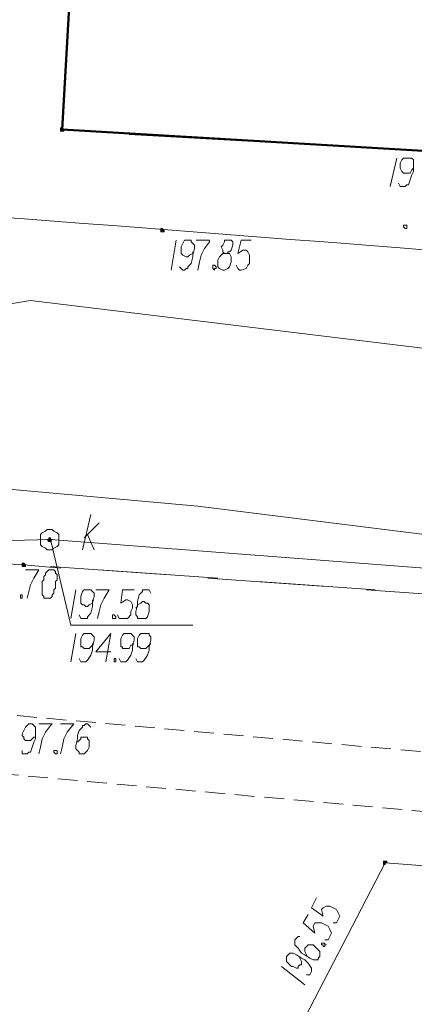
# Model space of a CAD drawing. Header units: metres. Extents: x 7431553 to 7432401, y 5544342 to 5544539.
# Tile 91 of 180: x 7432214 to 7432224, y 5544396 to 5544421. Entities that reach past the tile are written whole.
import ezdxf

# ---------------------------------------------------------------- set-up
doc = ezdxf.new("R2010")
doc.units = ezdxf.units.M
doc.header["$MEASUREMENT"] = 0
doc.linetypes.add('BG-PR90-PB-PZT-PZT01_2026_04_14$0$( Dashed )', pattern=[0.75, 0.5, -0.25])
for name, color, linetype, lineweight in [('BG-PR90-PB-PZT-PZT01_2026_04_14$0$D_obrzeze_5cm', 200, 'Continuous', 13), ('BG-PR90-PB-PZT-PZT01_2026_04_14$0$MAPA DCP', 7, 'Continuous', 0), ('PRIMETECH_XREF', 7, 'Continuous', 5)]:
    doc.layers.add(name, color=color, linetype=linetype, lineweight=lineweight)

# ---------------------------------------------------------------- blocks, each defined once
blk = doc.blocks.new('BG-PR90-PB-PZT-PZT01_2026_04_14$0$Naddrwiną2025_v2klauzulap')
at = {"layer": 'BG-PR90-PB-PZT-PZT01_2026_04_14$0$MAPA DCP', "linetype": 'Continuous', "lineweight": 0, "transparency": 33554559}
for color, points in [(5, [(7431762.675, 5544637.33), (7431762.675, 5544637.33), (7431762.675, 5544637.33), (7431762.675, 5544637.33), (7431762.717, 5544637.33), (7431762.717, 5544637.33), (7431762.717, 5544637.372), (7431762.717, 5544637.372), (7431762.717, 5544637.372), (7431762.675, 5544637.372), (7431762.675, 5544637.415), (7431762.675, 5544637.415), (7431762.675, 5544637.415), (7431762.632, 5544637.415), (7431762.632, 5544637.415), (7431762.632, 5544637.372), (7431762.632, 5544637.372), (7431762.632, 5544637.372), (7431762.632, 5544637.372), (7431762.632, 5544637.33), (7431762.632, 5544637.33), (7431762.632, 5544637.33), (7431762.632, 5544637.33), (7431762.632, 5544637.33), (7431762.632, 5544637.33)]), (256, [(7431746.673, 5544631.7), (7431746.715, 5544631.7), (7431746.715, 5544631.7), (7431746.715, 5544631.7), (7431746.715, 5544631.7), (7431746.715, 5544631.7), (7431746.715, 5544631.742), (7431746.715, 5544631.742), (7431746.715, 5544631.742), (7431746.715, 5544631.742), (7431746.715, 5544631.784), (7431746.715, 5544631.784), (7431746.673, 5544631.784), (7431746.673, 5544631.784), (7431746.673, 5544631.784), (7431746.673, 5544631.742), (7431746.673, 5544631.742), (7431746.63, 5544631.742), (7431746.63, 5544631.742), (7431746.63, 5544631.7)]), (256, [(7431744.133, 5544629.16), (7431744.133, 5544629.16), (7431744.175, 5544629.16), (7431744.175, 5544629.16), (7431744.175, 5544629.16), (7431744.175, 5544629.16), (7431744.175, 5544629.202), (7431744.175, 5544629.202), (7431744.175, 5544629.202), (7431744.175, 5544629.202), (7431744.175, 5544629.244), (7431744.133, 5544629.244), (7431744.133, 5544629.244), (7431744.133, 5544629.244), (7431744.133, 5544629.244), (7431744.09, 5544629.202), (7431744.09, 5544629.202), (7431744.09, 5544629.202), (7431744.09, 5544629.202), (7431744.09, 5544629.16), (7431744.09, 5544629.16), (7431744.09, 5544629.16)]), (256, [(7431755.139, 5544628.186), (7431755.182, 5544628.186), (7431755.182, 5544628.186), (7431755.182, 5544628.186), (7431755.182, 5544628.186), (7431755.182, 5544628.228), (7431755.182, 5544628.228), (7431755.182, 5544628.228), (7431755.182, 5544628.228), (7431755.182, 5544628.271), (7431755.182, 5544628.271), (7431755.182, 5544628.271), (7431755.139, 5544628.271), (7431755.139, 5544628.271), (7431755.139, 5544628.271), (7431755.139, 5544628.271), (7431755.097, 5544628.228), (7431755.097, 5544628.228), (7431755.097, 5544628.228), (7431755.097, 5544628.228), (7431755.097, 5544628.186)])]:
    blk.add_hatch(color=color, dxfattribs=at).paths.add_polyline_path(points)
at = {"layer": 'BG-PR90-PB-PZT-PZT01_2026_04_14$0$MAPA DCP', "linetype": 'Continuous', "lineweight": 0, "true_color": 0x9a3300, "transparency": 33554559}
blk.add_hatch(color=24, dxfattribs=at).paths.add_polyline_path([(7431754.504, 5544628.821), (7431754.504, 5544628.821), (7431754.547, 5544628.863), (7431754.547, 5544628.863), (7431754.547, 5544628.863), (7431754.547, 5544628.863), (7431754.547, 5544628.906), (7431754.547, 5544628.906), (7431754.547, 5544628.906), (7431754.547, 5544628.906), (7431754.547, 5544628.906), (7431754.504, 5544628.948), (7431754.504, 5544628.948), (7431754.504, 5544628.948), (7431754.504, 5544628.906), (7431754.462, 5544628.906), (7431754.462, 5544628.906), (7431754.462, 5544628.906), (7431754.462, 5544628.906), (7431754.462, 5544628.863), (7431754.462, 5544628.863), (7431754.462, 5544628.863), (7431754.504, 5544628.863)])
at = {"layer": 'BG-PR90-PB-PZT-PZT01_2026_04_14$0$MAPA DCP', "color": 1, "linetype": 'Continuous', "lineweight": 18, "transparency": 33554687}
for points in [[(7431746.673, 5544576.624), (7431748.832, 5544587.546), (7431746.63, 5544593.303), (7431750.398, 5544616.629), (7431748.451, 5544628.398), (7431749.721, 5544638.812), (7431750.356, 5544649.861), (7431752.176, 5544675.896)], [(7431752.43, 5544618.915), (7431753.658, 5544632.631), (7431754.589, 5544640.124), (7431754.674, 5544655.279), (7431775.883, 5544653.205)]]:
    blk.add_lwpolyline(points, dxfattribs=at)
at = {"layer": 'BG-PR90-PB-PZT-PZT01_2026_04_14$0$MAPA DCP', "color": 24, "linetype": 'Continuous', "lineweight": 18, "true_color": 0x9a3300, "transparency": 33554687}
for points in [[(7431756.409, 5544653.798), (7431754.504, 5544628.906), (7431754.547, 5544626.916), (7431753.954, 5544622.048), (7431751.922, 5544589.493), (7431751.88, 5544571.121)], [(7431754.504, 5544628.906), (7431756.663, 5544629.414), (7431756.663, 5544632.504)], [(7431754.462, 5544629.752), (7431754.081, 5544630.133)], [(7431754.758, 5544629.71), (7431753.869, 5544629.922)], [(7431754.377, 5544629.837), (7431754.758, 5544630.006)]]:
    blk.add_lwpolyline(points, dxfattribs=at)
at = {"layer": 'BG-PR90-PB-PZT-PZT01_2026_04_14$0$MAPA DCP', "linetype": 'Continuous', "lineweight": 50, "transparency": 33554687}
blk.add_lwpolyline([(7431744.133, 5544629.202), (7431731.433, 5544629.922), (7431732.11, 5544641.521), (7431744.81, 5544640.759)], close=True, dxfattribs=at)
at = {"layer": 'BG-PR90-PB-PZT-PZT01_2026_04_14$0$MAPA DCP', "color": 5, "linetype": 'Continuous', "lineweight": 18, "transparency": 33554687}
blk.add_lwpolyline([(7431762.971, 5544641.055), (7431762.929, 5544640.717), (7431762.675, 5544637.372), (7431768.644, 5544634.282), (7431771.48, 5544628.144), (7431771.776, 5544614.682), (7431771.057, 5544606.511), (7431773.216, 5544606.173)], dxfattribs=at)
at = {"layer": 'BG-PR90-PB-PZT-PZT01_2026_04_14$0$MAPA DCP', "linetype": 'Continuous', "lineweight": 18, "transparency": 33554687}
for points in [[(7431755.986, 5544639.87), (7431755.774, 5544636.907)], [(7431744.641, 5544637.88), (7431744.471, 5544634.917)], [(7431746.63, 5544637.923), (7431746.546, 5544637.923), (7431746.546, 5544637.838), (7431746.588, 5544637.838)], [(7431746.588, 5544637.838), (7431746.63, 5544637.88), (7431746.63, 5544637.923)], [(7431755.563, 5544634.155), (7431755.774, 5544637.118)], [(7431755.69, 5544635.891), (7431755.478, 5544632.885)], [(7431744.429, 5544633.901), (7431744.26, 5544630.895)], [(7431755.266, 5544630.133), (7431755.478, 5544633.139)], [(7431755.393, 5544631.911), (7431755.182, 5544628.906)], [(7431744.175, 5544629.922), (7431744.133, 5544629.202)], [(7431744.133, 5544629.202), (7431741.127, 5544629.371)], [(7431755.012, 5544626.154), (7431755.139, 5544628.228), (7431755.224, 5544629.16)]]:
    blk.add_lwpolyline(points, dxfattribs=at)
at = {"layer": 'BG-PR90-PB-PZT-PZT01_2026_04_14$0$MAPA DCP', "linetype": 'Continuous', "lineweight": 9, "transparency": 33554687}
for points in [[(7431745.487, 5544637.711), (7431745.572, 5544637.753), (7431745.572, 5544637.88), (7431745.53, 5544637.923), (7431745.53, 5544637.965), (7431745.403, 5544638.007), (7431745.276, 5544638.05), (7431745.191, 5544638.092), (7431745.022, 5544638.092), (7431744.937, 5544638.092), (7431744.895, 5544638.092), (7431744.852, 5544638.05), (7431744.852, 5544638.007), (7431744.852, 5544637.965), (7431744.852, 5544637.923), (7431744.852, 5544637.88), (7431744.852, 5544637.838), (7431744.895, 5544637.796), (7431744.979, 5544637.753), (7431745.064, 5544637.753), (7431745.106, 5544637.753), (7431745.191, 5544637.796), (7431745.233, 5544637.838), (7431745.233, 5544637.88), (7431745.233, 5544637.923), (7431745.233, 5544637.965), (7431745.233, 5544638.007), (7431745.149, 5544638.05), (7431745.106, 5544638.092)], [(7431744.852, 5544637.669), (7431745.572, 5544637.499)], [(7431746.927, 5544633.986), (7431746.927, 5544633.732), (7431747.265, 5544633.647), (7431747.181, 5544633.774), (7431747.181, 5544633.859), (7431747.223, 5544633.901), (7431747.308, 5544633.943), (7431747.392, 5544633.943), (7431747.519, 5544633.943), (7431747.562, 5544633.901), (7431747.646, 5544633.859), (7431747.689, 5544633.732), (7431747.689, 5544633.689), (7431747.646, 5544633.647), (7431747.562, 5544633.605)], [(7431747.265, 5544633.308), (7431747.265, 5544633.393), (7431747.223, 5544633.393), (7431747.223, 5544633.435), (7431747.181, 5544633.478), (7431747.054, 5544633.52), (7431746.969, 5544633.52), (7431746.927, 5544633.478), (7431746.927, 5544633.435), (7431746.927, 5544633.393), (7431746.927, 5544633.308), (7431746.969, 5544633.308), (7431747.054, 5544633.266), (7431747.096, 5544633.224), (7431747.181, 5544633.266), (7431747.223, 5544633.266), (7431747.265, 5544633.308), (7431747.265, 5544633.266), (7431747.35, 5544633.181), (7431747.435, 5544633.139), (7431747.477, 5544633.139), (7431747.604, 5544633.139), (7431747.646, 5544633.181), (7431747.689, 5544633.266), (7431747.689, 5544633.308), (7431747.646, 5544633.393), (7431747.604, 5544633.435), (7431747.477, 5544633.478), (7431747.435, 5544633.478), (7431747.35, 5544633.478), (7431747.265, 5544633.435), (7431747.265, 5544633.393)], [(7431746.927, 5544632.589), (7431746.927, 5544632.927), (7431746.969, 5544632.927), (7431747.138, 5544632.8), (7431747.308, 5544632.716), (7431747.477, 5544632.673), (7431747.689, 5544632.631)], [(7431747.604, 5544632.165), (7431747.646, 5544632.208), (7431747.689, 5544632.25), (7431747.689, 5544632.292), (7431747.646, 5544632.335), (7431747.646, 5544632.377), (7431747.604, 5544632.377), (7431747.519, 5544632.462), (7431747.35, 5544632.504), (7431747.308, 5544632.504), (7431747.138, 5544632.546), (7431747.054, 5544632.546), (7431747.011, 5544632.504), (7431746.969, 5544632.462), (7431746.927, 5544632.462), (7431746.927, 5544632.419), (7431746.927, 5544632.377), (7431746.927, 5544632.335), (7431746.927, 5544632.292), (7431747.011, 5544632.25), (7431747.096, 5544632.208), (7431747.138, 5544632.208), (7431747.181, 5544632.208), (7431747.265, 5544632.208), (7431747.308, 5544632.25), (7431747.35, 5544632.335), (7431747.35, 5544632.377), (7431747.308, 5544632.419), (7431747.265, 5544632.504), (7431747.223, 5544632.504)], [(7431746.927, 5544632.081), (7431747.689, 5544631.954)], [(7431759.246, 5544629.922), (7431759.203, 5544629.879), (7431759.161, 5544629.837), (7431759.161, 5544629.795), (7431759.203, 5544629.752), (7431759.203, 5544629.71), (7431759.246, 5544629.71), (7431759.33, 5544629.625), (7431759.457, 5544629.583), (7431759.542, 5544629.583), (7431759.711, 5544629.541), (7431759.796, 5544629.541), (7431759.838, 5544629.583), (7431759.881, 5544629.625), (7431759.923, 5544629.625), (7431759.923, 5544629.668), (7431759.923, 5544629.71), (7431759.923, 5544629.752), (7431759.881, 5544629.795), (7431759.838, 5544629.837), (7431759.754, 5544629.879), (7431759.711, 5544629.879), (7431759.669, 5544629.879), (7431759.584, 5544629.879), (7431759.542, 5544629.837), (7431759.5, 5544629.837), (7431759.5, 5544629.752), (7431759.5, 5544629.668), (7431759.542, 5544629.668), (7431759.584, 5544629.625), (7431759.627, 5544629.583)], [(7431759.161, 5544629.16), (7431759.161, 5544629.498), (7431759.203, 5544629.456), (7431759.373, 5544629.329), (7431759.542, 5544629.244), (7431759.754, 5544629.202), (7431759.923, 5544629.16)], [(7431759.161, 5544628.609), (7431759.161, 5544628.948), (7431759.203, 5544628.906), (7431759.373, 5544628.779), (7431759.542, 5544628.694), (7431759.754, 5544628.652), (7431759.923, 5544628.609)], [(7431755.266, 5544628.271), (7431755.266, 5544628.609), (7431755.478, 5544628.482), (7431755.647, 5544628.398), (7431755.817, 5544628.355), (7431755.986, 5544628.313)], [(7431759.838, 5544628.186), (7431759.923, 5544628.186), (7431759.923, 5544628.313), (7431759.881, 5544628.355), (7431759.881, 5544628.398), (7431759.754, 5544628.44), (7431759.627, 5544628.482), (7431759.542, 5544628.525), (7431759.373, 5544628.525), (7431759.288, 5544628.525), (7431759.246, 5544628.525), (7431759.203, 5544628.482), (7431759.161, 5544628.44), (7431759.161, 5544628.355), (7431759.203, 5544628.313), (7431759.246, 5544628.271), (7431759.33, 5544628.228), (7431759.415, 5544628.186), (7431759.457, 5544628.186), (7431759.5, 5544628.228), (7431759.542, 5544628.228), (7431759.584, 5544628.271), (7431759.584, 5544628.313), (7431759.584, 5544628.355), (7431759.584, 5544628.398), (7431759.542, 5544628.44), (7431759.5, 5544628.482), (7431759.5, 5544628.525), (7431759.457, 5544628.525)]]:
    blk.add_lwpolyline(points, dxfattribs=at)
at = {"layer": 'BG-PR90-PB-PZT-PZT01_2026_04_14$0$MAPA DCP', "color": 5, "linetype": 'Continuous', "lineweight": 0, "transparency": 33554687}
blk.add_lwpolyline([(7431762.675, 5544637.33), (7431762.675, 5544637.33), (7431762.675, 5544637.33), (7431762.675, 5544637.33), (7431762.717, 5544637.33), (7431762.717, 5544637.33), (7431762.717, 5544637.372), (7431762.717, 5544637.372), (7431762.717, 5544637.372), (7431762.675, 5544637.372), (7431762.675, 5544637.415), (7431762.675, 5544637.415), (7431762.675, 5544637.415), (7431762.632, 5544637.415), (7431762.632, 5544637.415), (7431762.632, 5544637.372), (7431762.632, 5544637.372), (7431762.632, 5544637.372), (7431762.632, 5544637.372), (7431762.632, 5544637.33), (7431762.632, 5544637.33), (7431762.632, 5544637.33), (7431762.632, 5544637.33), (7431762.632, 5544637.33)], close=True, dxfattribs=at)
at = {"layer": 'BG-PR90-PB-PZT-PZT01_2026_04_14$0$MAPA DCP', "color": 5, "linetype": 'Continuous', "lineweight": 9, "transparency": 33554687}
for points in [[(7431763.564, 5544635.637), (7431763.818, 5544635.51), (7431764.029, 5544635.806), (7431763.86, 5544635.764), (7431763.818, 5544635.806), (7431763.775, 5544635.891), (7431763.775, 5544635.975), (7431763.818, 5544636.06), (7431763.86, 5544636.145), (7431763.945, 5544636.187), (7431764.029, 5544636.229), (7431764.114, 5544636.187), (7431764.199, 5544636.145), (7431764.199, 5544636.102), (7431764.199, 5544636.06)], [(7431763.987, 5544635.425), (7431764.199, 5544635.298), (7431764.453, 5544635.594), (7431764.283, 5544635.552), (7431764.199, 5544635.594), (7431764.199, 5544635.679), (7431764.199, 5544635.764), (7431764.241, 5544635.848), (7431764.283, 5544635.933), (7431764.368, 5544635.975), (7431764.453, 5544636.018), (7431764.537, 5544635.975), (7431764.622, 5544635.933), (7431764.622, 5544635.891), (7431764.622, 5544635.848)], [(7431764.537, 5544635.213), (7431764.537, 5544635.171), (7431764.58, 5544635.129), (7431764.622, 5544635.086), (7431764.664, 5544635.086), (7431764.707, 5544635.086), (7431764.749, 5544635.086), (7431764.834, 5544635.171), (7431764.961, 5544635.256), (7431765.003, 5544635.34), (7431765.088, 5544635.467), (7431765.13, 5544635.552), (7431765.13, 5544635.594), (7431765.13, 5544635.637), (7431765.13, 5544635.679), (7431765.088, 5544635.679), (7431765.045, 5544635.721), (7431765.003, 5544635.721), (7431764.961, 5544635.721), (7431764.918, 5544635.721), (7431764.834, 5544635.637), (7431764.791, 5544635.594), (7431764.749, 5544635.552), (7431764.749, 5544635.467), (7431764.749, 5544635.425), (7431764.791, 5544635.383), (7431764.834, 5544635.34), (7431764.876, 5544635.34), (7431764.918, 5544635.34), (7431765.003, 5544635.383), (7431765.045, 5544635.383)], [(7431765.511, 5544635.383), (7431765.511, 5544635.467), (7431765.426, 5544635.51), (7431765.342, 5544635.51), (7431765.215, 5544635.425), (7431765.13, 5544635.34), (7431765.088, 5544635.256), (7431765.003, 5544635.129), (7431764.961, 5544635.044), (7431764.961, 5544635.002), (7431764.961, 5544634.959), (7431765.003, 5544634.917), (7431765.045, 5544634.875), (7431765.088, 5544634.875), (7431765.13, 5544634.875), (7431765.172, 5544634.875), (7431765.257, 5544634.959), (7431765.299, 5544635.002), (7431765.299, 5544635.044), (7431765.342, 5544635.129), (7431765.342, 5544635.171), (7431765.299, 5544635.171), (7431765.257, 5544635.213), (7431765.257, 5544635.256), (7431765.172, 5544635.256), (7431765.088, 5544635.213), (7431765.045, 5544635.213)], [(7431765.299, 5544634.748), (7431765.765, 5544635.34)]]:
    blk.add_lwpolyline(points, dxfattribs=at)
blk.add_lwpolyline([(7431764.707, 5544635.764), (7431764.707, 5544635.848), (7431764.749, 5544635.848), (7431764.749, 5544635.891), (7431764.749, 5544635.848), (7431764.791, 5544635.848), (7431764.791, 5544635.806), (7431764.749, 5544635.806), (7431764.749, 5544635.764)], close=True, dxfattribs=at)
at = {"layer": 'BG-PR90-PB-PZT-PZT01_2026_04_14$0$MAPA DCP', "linetype": 'Continuous', "lineweight": 9, "transparency": 33554687}
for points in [[(7431747.562, 5544633.054), (7431747.604, 5544633.097), (7431747.646, 5544633.097), (7431747.646, 5544633.054), (7431747.689, 5544633.054), (7431747.646, 5544633.012), (7431747.604, 5544633.012), (7431747.562, 5544633.012)], [(7431755.266, 5544628.948), (7431755.266, 5544628.863), (7431755.309, 5544628.821), (7431755.351, 5544628.779), (7431755.393, 5544628.779), (7431755.436, 5544628.736), (7431755.478, 5544628.736), (7431755.52, 5544628.736), (7431755.563, 5544628.694), (7431755.647, 5544628.694), (7431755.732, 5544628.694), (7431755.817, 5544628.694), (7431755.859, 5544628.694), (7431755.901, 5544628.694), (7431755.944, 5544628.736), (7431755.986, 5544628.736), (7431755.986, 5544628.779), (7431755.986, 5544628.821), (7431755.986, 5544628.863), (7431755.986, 5544628.906), (7431755.944, 5544628.948), (7431755.901, 5544628.948), (7431755.859, 5544628.99), (7431755.817, 5544628.99), (7431755.774, 5544628.99), (7431755.732, 5544629.033), (7431755.69, 5544629.033), (7431755.647, 5544629.033), (7431755.605, 5544629.033), (7431755.563, 5544629.033), (7431755.52, 5544629.075), (7431755.478, 5544629.075), (7431755.436, 5544629.075), (7431755.393, 5544629.075), (7431755.351, 5544629.033), (7431755.309, 5544629.033), (7431755.266, 5544628.99)], [(7431759.838, 5544629.033), (7431759.838, 5544629.075), (7431759.923, 5544629.075), (7431759.923, 5544629.033), (7431759.881, 5544628.99), (7431759.838, 5544628.99)], [(7431755.901, 5544628.144), (7431755.901, 5544628.186), (7431755.986, 5544628.186), (7431755.986, 5544628.144), (7431755.944, 5544628.144)]]:
    blk.add_lwpolyline(points, close=True, dxfattribs=at)
at = {"layer": 'BG-PR90-PB-PZT-PZT01_2026_04_14$0$MAPA DCP', "linetype": 'Continuous', "lineweight": 0, "transparency": 33554687}
for points in [[(7431746.673, 5544631.7), (7431746.715, 5544631.7), (7431746.715, 5544631.7), (7431746.715, 5544631.7), (7431746.715, 5544631.7), (7431746.715, 5544631.7), (7431746.715, 5544631.742), (7431746.715, 5544631.742), (7431746.715, 5544631.742), (7431746.715, 5544631.742), (7431746.715, 5544631.784), (7431746.715, 5544631.784), (7431746.673, 5544631.784), (7431746.673, 5544631.784), (7431746.673, 5544631.784), (7431746.673, 5544631.742), (7431746.673, 5544631.742), (7431746.63, 5544631.742), (7431746.63, 5544631.742), (7431746.63, 5544631.7), (7431746.673, 5544631.7), (7431746.673, 5544631.7), (7431746.673, 5544631.7)], [(7431744.133, 5544629.16), (7431744.133, 5544629.16), (7431744.175, 5544629.16), (7431744.175, 5544629.16), (7431744.175, 5544629.16), (7431744.175, 5544629.16), (7431744.175, 5544629.202), (7431744.175, 5544629.202), (7431744.175, 5544629.202), (7431744.175, 5544629.202), (7431744.175, 5544629.244), (7431744.133, 5544629.244), (7431744.133, 5544629.244), (7431744.133, 5544629.244), (7431744.133, 5544629.244), (7431744.09, 5544629.202), (7431744.09, 5544629.202), (7431744.09, 5544629.202), (7431744.09, 5544629.202), (7431744.09, 5544629.16), (7431744.09, 5544629.16), (7431744.09, 5544629.16), (7431744.133, 5544629.16)], [(7431755.139, 5544628.186), (7431755.182, 5544628.186), (7431755.182, 5544628.186), (7431755.182, 5544628.186), (7431755.182, 5544628.186), (7431755.182, 5544628.228), (7431755.182, 5544628.228), (7431755.182, 5544628.228), (7431755.182, 5544628.228), (7431755.182, 5544628.271), (7431755.182, 5544628.271), (7431755.182, 5544628.271), (7431755.139, 5544628.271), (7431755.139, 5544628.271), (7431755.139, 5544628.271), (7431755.139, 5544628.271), (7431755.097, 5544628.228), (7431755.097, 5544628.228), (7431755.097, 5544628.228), (7431755.097, 5544628.228), (7431755.097, 5544628.186), (7431755.139, 5544628.186), (7431755.139, 5544628.186)]]:
    blk.add_lwpolyline(points, close=True, dxfattribs=at)
at = {"layer": 'BG-PR90-PB-PZT-PZT01_2026_04_14$0$MAPA DCP', "color": 24, "linetype": 'Continuous', "lineweight": 9, "true_color": 0x9a3300, "transparency": 33554687}
for points in [[(7431755.859, 5544631.446), (7431755.774, 5544631.403), (7431755.774, 5544631.234), (7431755.817, 5544631.234), (7431755.901, 5544631.149), (7431756.071, 5544631.107), (7431756.155, 5544631.107), (7431756.325, 5544631.065), (7431756.409, 5544631.065), (7431756.452, 5544631.107), (7431756.494, 5544631.107), (7431756.494, 5544631.149), (7431756.494, 5544631.192), (7431756.494, 5544631.234), (7431756.494, 5544631.276), (7431756.494, 5544631.319), (7431756.452, 5544631.361), (7431756.325, 5544631.403), (7431756.282, 5544631.403), (7431756.24, 5544631.403), (7431756.155, 5544631.403), (7431756.113, 5544631.361), (7431756.113, 5544631.319), (7431756.071, 5544631.276), (7431756.071, 5544631.234), (7431756.113, 5544631.192), (7431756.155, 5544631.107), (7431756.198, 5544631.107), (7431756.24, 5544631.065)], [(7431757.51, 5544631.065), (7431757.595, 5544631.107), (7431757.595, 5544631.234), (7431757.552, 5544631.276), (7431757.425, 5544631.361), (7431757.298, 5544631.403), (7431757.214, 5544631.403), (7431757.044, 5544631.446), (7431756.96, 5544631.446), (7431756.917, 5544631.403), (7431756.875, 5544631.403), (7431756.875, 5544631.361), (7431756.875, 5544631.319), (7431756.875, 5544631.276), (7431756.875, 5544631.234), (7431756.875, 5544631.192), (7431756.917, 5544631.149), (7431757.002, 5544631.107), (7431757.087, 5544631.107), (7431757.129, 5544631.107), (7431757.214, 5544631.107), (7431757.214, 5544631.149), (7431757.256, 5544631.192), (7431757.256, 5544631.234), (7431757.256, 5544631.276), (7431757.256, 5544631.319), (7431757.171, 5544631.403), (7431757.129, 5544631.446)], [(7431755.774, 5544631.022), (7431755.774, 5544630.726), (7431756.113, 5544630.684), (7431756.028, 5544630.811), (7431756.028, 5544630.853), (7431756.071, 5544630.938), (7431756.155, 5544630.98), (7431756.24, 5544630.98), (7431756.325, 5544630.938), (7431756.409, 5544630.938), (7431756.494, 5544630.853), (7431756.494, 5544630.768), (7431756.494, 5544630.684), (7431756.494, 5544630.641), (7431756.409, 5544630.599)], [(7431757.51, 5544630.641), (7431757.595, 5544630.684), (7431757.595, 5544630.811), (7431757.552, 5544630.853), (7431757.425, 5544630.938), (7431757.298, 5544630.98), (7431757.214, 5544630.98), (7431757.044, 5544631.022), (7431756.96, 5544631.022), (7431756.917, 5544630.98), (7431756.875, 5544630.938), (7431756.875, 5544630.895), (7431756.875, 5544630.853), (7431756.875, 5544630.811), (7431756.875, 5544630.768), (7431756.917, 5544630.726), (7431757.002, 5544630.684), (7431757.087, 5544630.684), (7431757.129, 5544630.684), (7431757.214, 5544630.684), (7431757.214, 5544630.726), (7431757.256, 5544630.726), (7431757.256, 5544630.811), (7431757.256, 5544630.895), (7431757.171, 5544630.938), (7431757.171, 5544630.98), (7431757.129, 5544630.98)], [(7431755.774, 5544630.049), (7431755.774, 5544630.387), (7431755.986, 5544630.26), (7431756.155, 5544630.176), (7431756.325, 5544630.133), (7431756.494, 5544630.091)], [(7431757.341, 5544630.43), (7431757.341, 5544630.049), (7431756.875, 5544630.43), (7431757.595, 5544630.303)], [(7431756.409, 5544629.625), (7431756.494, 5544629.668), (7431756.494, 5544629.837), (7431756.452, 5544629.837), (7431756.367, 5544629.922), (7431756.198, 5544629.964), (7431756.113, 5544629.964), (7431755.944, 5544630.006), (7431755.859, 5544630.006), (7431755.817, 5544629.964), (7431755.774, 5544629.922), (7431755.774, 5544629.879), (7431755.774, 5544629.837), (7431755.774, 5544629.795), (7431755.774, 5544629.752), (7431755.817, 5544629.71), (7431755.944, 5544629.668), (7431755.986, 5544629.668), (7431756.028, 5544629.668), (7431756.113, 5544629.668), (7431756.155, 5544629.71), (7431756.155, 5544629.752), (7431756.198, 5544629.795), (7431756.198, 5544629.837), (7431756.155, 5544629.879), (7431756.113, 5544629.964), (7431756.071, 5544629.964), (7431756.028, 5544629.964)], [(7431757.51, 5544629.625), (7431757.595, 5544629.668), (7431757.595, 5544629.795), (7431757.552, 5544629.837), (7431757.425, 5544629.922), (7431757.298, 5544629.964), (7431757.214, 5544629.964), (7431757.044, 5544630.006), (7431756.96, 5544630.006), (7431756.917, 5544629.964), (7431756.875, 5544629.922), (7431756.875, 5544629.879), (7431756.875, 5544629.837), (7431756.875, 5544629.795), (7431756.875, 5544629.752), (7431756.917, 5544629.71), (7431757.002, 5544629.668), (7431757.087, 5544629.668), (7431757.129, 5544629.668), (7431757.214, 5544629.668), (7431757.214, 5544629.71), (7431757.256, 5544629.752), (7431757.256, 5544629.795), (7431757.256, 5544629.837), (7431757.256, 5544629.879), (7431757.171, 5544629.964), (7431757.129, 5544629.964)], [(7431755.774, 5544629.541), (7431756.494, 5544629.414)], [(7431756.875, 5544629.541), (7431757.595, 5544629.414)]]:
    blk.add_lwpolyline(points, dxfattribs=at)
for points in [[(7431756.409, 5544630.514), (7431756.452, 5544630.557), (7431756.494, 5544630.557), (7431756.494, 5544630.472), (7431756.452, 5544630.472), (7431756.409, 5544630.472)], [(7431757.51, 5544630.514), (7431757.51, 5544630.557), (7431757.595, 5544630.557), (7431757.595, 5544630.514), (7431757.552, 5544630.514)]]:
    blk.add_lwpolyline(points, close=True, dxfattribs=at)
at = {"layer": 'BG-PR90-PB-PZT-PZT01_2026_04_14$0$MAPA DCP', "color": 24, "linetype": 'Continuous', "lineweight": 18, "true_color": 0x9a3300, "transparency": 33554687}
blk.add_lwpolyline([(7431754.25, 5544628.906), (7431754.25, 5544628.948), (7431754.293, 5544628.99), (7431754.335, 5544629.075), (7431754.377, 5544629.117), (7431754.462, 5544629.117), (7431754.504, 5544629.117), (7431754.589, 5544629.117), (7431754.631, 5544629.117), (7431754.674, 5544629.075), (7431754.716, 5544628.99), (7431754.758, 5544628.948), (7431754.758, 5544628.906), (7431754.758, 5544628.821), (7431754.716, 5544628.779), (7431754.674, 5544628.694), (7431754.631, 5544628.652), (7431754.589, 5544628.652), (7431754.504, 5544628.652), (7431754.462, 5544628.652), (7431754.377, 5544628.652), (7431754.335, 5544628.694), (7431754.293, 5544628.779), (7431754.25, 5544628.821)], close=True, dxfattribs=at)
at = {"layer": 'BG-PR90-PB-PZT-PZT01_2026_04_14$0$MAPA DCP', "color": 24, "linetype": 'Continuous', "lineweight": 0, "true_color": 0x9a3300, "transparency": 33554687}
blk.add_lwpolyline([(7431754.504, 5544628.821), (7431754.504, 5544628.821), (7431754.547, 5544628.863), (7431754.547, 5544628.863), (7431754.547, 5544628.863), (7431754.547, 5544628.863), (7431754.547, 5544628.906), (7431754.547, 5544628.906), (7431754.547, 5544628.906), (7431754.547, 5544628.906), (7431754.547, 5544628.906), (7431754.504, 5544628.948), (7431754.504, 5544628.948), (7431754.504, 5544628.948), (7431754.504, 5544628.906), (7431754.462, 5544628.906), (7431754.462, 5544628.906), (7431754.462, 5544628.906), (7431754.462, 5544628.906), (7431754.462, 5544628.863), (7431754.462, 5544628.863), (7431754.462, 5544628.863), (7431754.504, 5544628.863)], close=True, dxfattribs=at)
at = {"layer": 'BG-PR90-PB-PZT-PZT01_2026_04_14$0$MAPA DCP', "color": 5, "linetype": 'Continuous', "lineweight": 18, "transparency": 33554687}
blk.add_arc((7434032.959, 5544456.537), 2293.004, 174.505366, 176.905913, dxfattribs=at)
blk = doc.blocks.new('BG-PR90-PB-PZT-PZT01_2026_04_14')
at = {"layer": 'BG-PR90-PB-PZT-PZT01_2026_04_14$0$D_obrzeze_5cm', "linetype": 'BG-PR90-PB-PZT-PZT01_2026_04_14$0$( Dashed )'}
blk.add_lwpolyline([(7432157.818, 5544408.378), (7432245.235, 5544400.588)], dxfattribs=at)
blk.add_lwpolyline([(7432136.202, 5544392.372), (7432136.798, 5544398.748, -0.412975), (7432147.642, 5544407.779), (7432245.101, 5544399.094)], format="xyb", dxfattribs=at)
at = {"layer": 'BG-PR90-PB-PZT-PZT01_2026_04_14$0$MAPA DCP', "rotation": 270}
blk.add_blockref('BG-PR90-PB-PZT-PZT01_2026_04_14$0$Naddrwiną2025_v2klauzulap', (1887585.788, 12976162.34), dxfattribs=at)

msp = doc.modelspace()

# ---------------------------------------------------------------- block references
at = {"layer": 'PRIMETECH_XREF', "linetype": 'Continuous', "lineweight": 0, "rotation": 360}
msp.add_blockref('BG-PR90-PB-PZT-PZT01_2026_04_14', (0, 0), dxfattribs=at)

doc.saveas('drawing.dxf')
